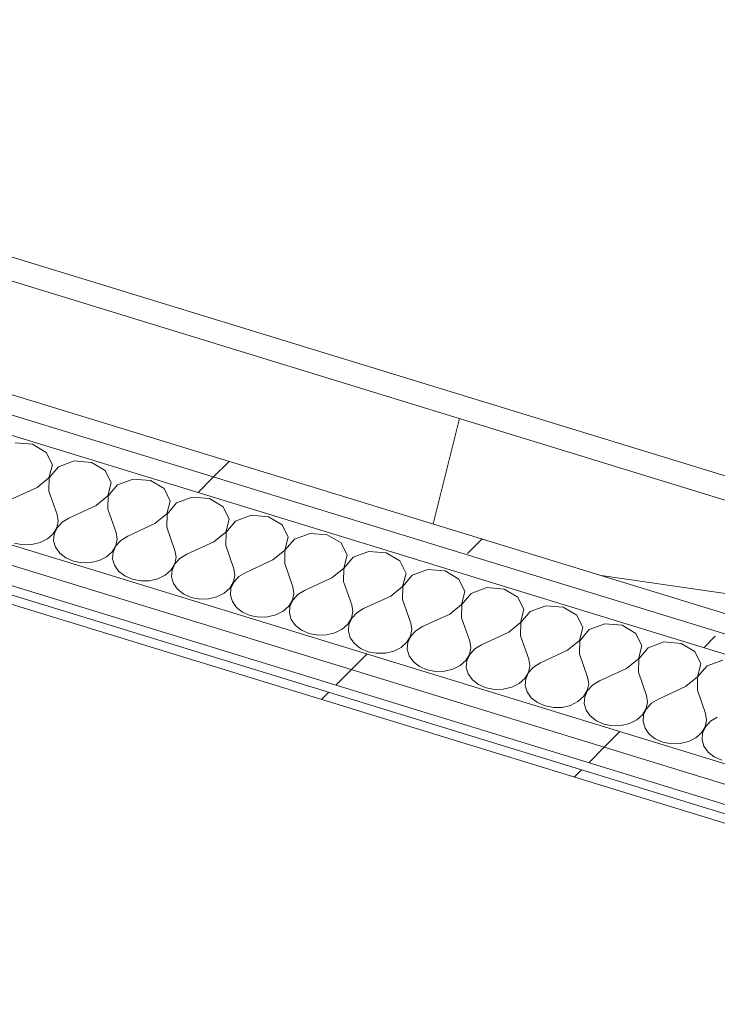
# Model space of a CAD drawing. Header units: millimetres. Extents: x -2220 to 52371, y -4077 to 6953.
# Tile 53 of 256: x 4163 to 4552, y -251 to 297. Entities that reach past the tile are written whole.
import ezdxf

# ---------------------------------------------------------------- set-up
doc = ezdxf.new("R2010")
doc.units = ezdxf.units.MM
doc.header["$MEASUREMENT"] = 0
doc.linetypes.add('Wipeout_Contour', pattern=[1000, 0, -1000])
doc.layers.add('Nuevo_08_E_Envans secs', color=7, linetype='Continuous')
doc.layers.add('Nuevo_09_EI_Mobiliari general', color=7, linetype='Continuous')
doc.layers.add('Nuevo_08_E_Envans secs_Pluma_Nº__1', color=7, linetype='Continuous', lineweight=5)
doc.layers.add('Nuevo_09_EI_Mobiliari general_Pluma_Nº__1', color=7, linetype='Continuous', lineweight=5)
for name, color, linetype, lineweight, true_color in [('Nuevo_08_E_Envans secs_Pluma_Nº__102', 7, 'Continuous', 5, 0xcccccc), ('Nuevo_08_E_Envans secs_Pluma_Nº__171', 171, 'Continuous', 13, 0xaaaaff), ('Nuevo_08_E_Envans secs_Pluma_Nº__177', 7, 'Continuous', 15, 0xf7e046)]:
    doc.layers.add(name, color=color, linetype=linetype, lineweight=lineweight, true_color=true_color)
pattern_1 = [(45, (0, 0), (-183.848, 183.848), [195, -65]), (45, (7e-14, 183.85), (-183.848, 183.848), [195, -65])]

# ---------------------------------------------------------------- blocks, each defined once
blk = doc.blocks.new('*X76')
at = {"layer": 'Nuevo_08_E_Envans secs_Pluma_Nº__102', "color": 254, "linetype": 'Continuous', "lineweight": 5, "true_color": 0xcccccc}
for p, q in [((4170.49, 60.91), (4160.88, 61.69)), ((4178.12, 56.4), (4170.49, 60.91)), ((4181.5, 49.51), (4178.12, 56.4)), ((4179.61, 42.29), (4181.5, 49.51)), ((4193.68, 51.63), (4184.96, 48.45)), ((4203.29, 50.85), (4193.68, 51.63)), ((4210.93, 46.33), (4203.29, 50.85)), ((4184.96, 48.45), (4179.75, 42.25)), ((4214.31, 39.44), (4210.93, 46.33)), ((4173.02, 36.91), (4179.61, 42.29)), ((4179.75, 42.25), (4179.58, 34.89)), ((4212.42, 32.22), (4214.31, 39.44)), ((4217.77, 38.38), (4212.55, 32.18)), ((4226.49, 41.56), (4217.77, 38.38)), ((4236.1, 40.78), (4226.49, 41.56)), ((4243.73, 36.27), (4236.1, 40.78)), ((4173.02, 36.91), (4157.89, 29.94)), ((4179.58, 34.89), (4184.13, 21.89)), ((4247.11, 29.37), (4243.73, 36.27)), ((4205.83, 26.84), (4212.42, 32.22)), ((4212.55, 32.18), (4212.39, 24.83)), ((4245.22, 22.16), (4247.11, 29.37)), ((4250.57, 28.31), (4245.36, 22.12)), ((4259.29, 31.49), (4250.57, 28.31)), ((4268.9, 30.71), (4259.29, 31.49)), ((4276.54, 26.2), (4268.9, 30.71)), ((4205.83, 26.84), (4190.69, 19.87)), ((4212.39, 24.83), (4216.94, 11.82)), ((4238.63, 16.77), (4245.22, 22.16)), ((4245.36, 22.12), (4245.19, 14.76)), ((4279.92, 19.31), (4276.54, 26.2)), ((4183.97, 14.53), (4184.72, 18.2)), ((4186.9, 17.53), (4184.1, 14.49)), ((4184.72, 18.2), (4184.13, 21.89)), ((4190.69, 19.87), (4186.9, 17.53)), ((4238.63, 16.77), (4223.5, 9.8)), ((4278.03, 12.09), (4279.92, 19.31)), ((4283.38, 18.24), (4278.16, 12.05)), ((4292.1, 21.42), (4283.38, 18.24)), ((4301.71, 20.64), (4292.1, 21.42)), ((4309.34, 16.13), (4301.71, 20.64)), ((4178.75, 8.33), (4181.93, 11.16)), ((4181.93, 11.16), (4183.97, 14.53)), ((4182.5, 10.98), (4182.21, 7.27)), ((4184.1, 14.49), (4182.5, 10.98)), ((4217.53, 8.13), (4216.94, 11.82)), ((4245.19, 14.76), (4249.74, 1.75)), ((4271.44, 6.71), (4278.03, 12.09)), ((4278.16, 12.05), (4278, 4.69)), ((4312.72, 9.24), (4309.34, 16.13)), ((4324.9, 11.36), (4316.18, 8.18)), ((4334.51, 10.58), (4324.9, 11.36)), ((4160.42, 5.94), (4165.16, 5.03)), ((4170.03, 5.15), (4174.68, 6.28)), ((4174.68, 6.28), (4178.75, 8.33)), ((4182.21, 7.27), (4183.27, 3.65)), ((4216.77, 4.46), (4217.53, 8.13)), ((4219.71, 7.46), (4216.91, 4.42)), ((4223.5, 9.8), (4219.71, 7.46)), ((4271.44, 6.71), (4256.3, -0.26)), ((4310.83, 2.02), (4312.72, 9.24)), ((4316.18, 8.18), (4310.96, 1.98)), ((4342.15, 6.06), (4334.51, 10.58)), ((4345.52, -0.83), (4342.15, 6.06)), ((4165.16, 5.03), (4170.03, 5.15)), ((4183.27, 3.65), (4185.59, 0.38)), ((4185.59, 0.38), (4189, -2.28)), ((4211.56, -1.73), (4214.73, 1.09)), ((4214.73, 1.09), (4216.77, 4.46)), ((4215.3, 0.91), (4215.02, -2.8)), ((4216.91, 4.42), (4215.3, 0.91)), ((4250.33, -1.94), (4249.74, 1.75)), ((4278, 4.69), (4282.55, -8.32)), ((4304.24, -3.36), (4310.83, 2.02)), ((4310.96, 1.98), (4310.8, -5.37)), ((4357.71, 1.29), (4348.99, -1.89)), ((4367.32, 0.51), (4357.71, 1.29)), ((4374.95, -4), (4367.32, 0.51)), ((4189, -2.28), (4193.23, -4.13)), ((4193.23, -4.13), (4197.96, -5.03)), ((4197.96, -5.03), (4202.84, -4.91)), ((4202.84, -4.91), (4207.49, -3.79)), ((4207.49, -3.79), (4211.56, -1.73)), ((4215.02, -2.8), (4216.08, -6.42)), ((4249.58, -5.61), (4250.33, -1.94)), ((4252.51, -2.61), (4249.71, -5.65)), ((4256.3, -0.26), (4252.51, -2.61)), ((4304.24, -3.36), (4289.11, -10.33)), ((4310.8, -5.37), (4315.35, -18.38)), ((4343.64, -8.04), (4345.52, -0.83)), ((4348.99, -1.89), (4343.77, -8.09)), ((4378.33, -10.9), (4374.95, -4)), ((4216.08, -6.42), (4218.4, -9.69)), ((4218.4, -9.69), (4221.8, -12.35)), ((4244.36, -11.8), (4247.54, -8.98)), ((4247.54, -8.98), (4249.58, -5.61)), ((4248.11, -9.15), (4247.82, -12.86)), ((4249.71, -5.65), (4248.11, -9.15)), ((4283.14, -12), (4282.55, -8.32)), ((4289.11, -10.33), (4285.32, -12.67)), ((4337.05, -13.43), (4343.64, -8.04)), ((4343.77, -8.09), (4343.61, -15.44)), ((4376.44, -18.11), (4378.33, -10.9)), ((4390.51, -8.78), (4381.79, -11.96)), ((4400.12, -9.56), (4390.51, -8.78)), ((4407.76, -14.07), (4400.12, -9.56)), ((4221.8, -12.35), (4226.03, -14.2)), ((4226.03, -14.2), (4230.77, -15.1)), ((4230.77, -15.1), (4235.64, -14.98)), ((4235.64, -14.98), (4240.29, -13.85)), ((4240.29, -13.85), (4244.36, -11.8)), ((4247.82, -12.86), (4248.88, -16.49)), ((4280.34, -19.05), (4282.38, -15.67)), ((4282.52, -15.71), (4280.91, -19.22)), ((4282.38, -15.67), (4283.14, -12)), ((4285.32, -12.67), (4282.52, -15.71)), ((4337.05, -13.43), (4321.91, -20.4)), ((4343.61, -15.44), (4348.16, -28.45)), ((4381.79, -11.96), (4376.57, -18.15)), ((4411.13, -20.96), (4407.76, -14.07)), ((4248.88, -16.49), (4251.2, -19.76)), ((4251.2, -19.76), (4254.61, -22.42)), ((4273.1, -23.92), (4277.16, -21.87)), ((4277.16, -21.87), (4280.34, -19.05)), ((4280.91, -19.22), (4280.63, -22.93)), ((4315.94, -22.07), (4315.35, -18.38)), ((4321.91, -20.4), (4318.12, -22.74)), ((4369.85, -23.5), (4376.44, -18.11)), ((4376.57, -18.15), (4376.41, -25.51)), ((4409.25, -28.18), (4411.13, -20.96)), ((4423.31, -18.84), (4414.6, -22.03)), ((4432.93, -19.63), (4423.31, -18.84)), ((4440.56, -24.14), (4432.93, -19.63)), ((4254.61, -22.42), (4258.84, -24.27)), ((4258.84, -24.27), (4263.57, -25.17)), ((4263.57, -25.17), (4268.45, -25.05)), ((4268.45, -25.05), (4273.1, -23.92)), ((4280.63, -22.93), (4281.69, -26.56)), ((4281.69, -26.56), (4284.01, -29.82)), ((4313.15, -29.11), (4315.19, -25.74)), ((4315.32, -25.78), (4313.72, -29.29)), ((4315.19, -25.74), (4315.94, -22.07)), ((4318.12, -22.74), (4315.32, -25.78)), ((4369.85, -23.5), (4354.72, -30.46)), ((4376.41, -25.51), (4380.96, -38.52)), ((4414.6, -22.03), (4409.38, -28.22)), ((4443.94, -31.03), (4440.56, -24.14)), ((4284.01, -29.82), (4287.41, -32.48)), ((4287.41, -32.48), (4291.64, -34.33)), ((4305.9, -33.99), (4309.97, -31.93)), ((4309.97, -31.93), (4313.15, -29.11)), ((4313.72, -29.29), (4313.43, -33)), ((4347.99, -35.81), (4348.75, -32.14)), ((4350.93, -32.81), (4348.13, -35.85)), ((4348.75, -32.14), (4348.16, -28.45)), ((4354.72, -30.46), (4350.93, -32.81)), ((4402.66, -33.56), (4409.25, -28.18)), ((4409.38, -28.22), (4409.22, -35.58)), ((4442.05, -38.25), (4443.94, -31.03)), ((4447.4, -32.09), (4442.18, -38.29)), ((4456.12, -28.91), (4447.4, -32.09)), ((4465.73, -29.69), (4456.12, -28.91)), ((4473.37, -34.2), (4465.73, -29.69)), ((4291.64, -34.33), (4296.38, -35.23)), ((4296.38, -35.23), (4301.25, -35.12)), ((4301.25, -35.12), (4305.9, -33.99)), ((4313.43, -33), (4314.49, -36.62)), ((4314.49, -36.62), (4316.81, -39.89)), ((4345.95, -39.18), (4347.99, -35.81)), ((4348.13, -35.85), (4346.52, -39.36)), ((4402.66, -33.56), (4387.52, -40.53)), ((4409.22, -35.58), (4413.76, -48.59)), ((4435.46, -43.63), (4442.05, -38.25)), ((4442.18, -38.29), (4442.02, -45.64)), ((4476.74, -41.1), (4473.37, -34.2)), ((4316.81, -39.89), (4320.22, -42.55)), ((4320.22, -42.55), (4324.45, -44.4)), ((4338.71, -44.05), (4342.77, -42)), ((4342.77, -42), (4345.95, -39.18)), ((4346.52, -39.36), (4346.24, -43.06)), ((4346.24, -43.06), (4347.3, -46.69)), ((4380.8, -45.88), (4381.55, -42.21)), ((4383.73, -42.87), (4380.93, -45.92)), ((4381.55, -42.21), (4380.96, -38.52)), ((4387.52, -40.53), (4383.73, -42.87)), ((4435.46, -43.63), (4420.33, -50.6)), ((4474.86, -48.31), (4476.74, -41.1)), ((4480.21, -42.16), (4474.99, -48.36)), ((4488.92, -38.98), (4480.21, -42.16)), ((4498.54, -39.76), (4488.92, -38.98)), ((4506.17, -44.27), (4498.54, -39.76)), ((4324.45, -44.4), (4329.18, -45.3)), ((4329.18, -45.3), (4334.06, -45.18)), ((4334.06, -45.18), (4338.71, -44.05)), ((4347.3, -46.69), (4349.62, -49.96)), ((4375.58, -52.07), (4378.76, -49.25)), ((4378.76, -49.25), (4380.8, -45.88)), ((4380.93, -45.92), (4379.33, -49.42)), ((4414.36, -52.27), (4413.76, -48.59)), ((4442.02, -45.64), (4446.57, -58.65)), ((4468.27, -53.7), (4474.86, -48.31)), ((4474.99, -48.36), (4474.83, -55.71)), ((4509.55, -51.17), (4506.17, -44.27)), ((4521.73, -49.05), (4513.01, -52.23)), ((4531.34, -49.83), (4521.73, -49.05)), ((4349.62, -49.96), (4353.02, -52.62)), ((4353.02, -52.62), (4357.25, -54.47)), ((4357.25, -54.47), (4361.98, -55.37)), ((4366.86, -55.25), (4371.51, -54.12)), ((4371.51, -54.12), (4375.58, -52.07)), ((4379.33, -49.42), (4379.04, -53.13)), ((4379.04, -53.13), (4380.1, -56.76)), ((4413.6, -55.94), (4414.36, -52.27)), ((4416.54, -52.94), (4413.74, -55.98)), ((4420.33, -50.6), (4416.54, -52.94)), ((4468.27, -53.7), (4453.13, -60.67)), ((4507.66, -58.38), (4509.55, -51.17)), ((4513.01, -52.23), (4507.79, -58.42)), ((4538.98, -54.34), (4531.34, -49.83)), ((4542.35, -61.23), (4538.98, -54.34)), ((4361.98, -55.37), (4366.86, -55.25)), ((4380.1, -56.76), (4382.42, -60.03)), ((4382.42, -60.03), (4385.82, -62.69)), ((4408.38, -62.14), (4411.56, -59.32)), ((4411.56, -59.32), (4413.6, -55.94)), ((4412.13, -59.49), (4411.85, -63.2)), ((4413.74, -55.98), (4412.13, -59.49)), ((4447.16, -62.34), (4446.57, -58.65)), ((4474.83, -55.71), (4479.37, -68.72)), ((4501.07, -63.77), (4507.66, -58.38)), ((4507.79, -58.42), (4507.63, -65.78)), ((4554.53, -59.11), (4545.82, -62.3)), ((4385.82, -62.69), (4390.06, -64.54)), ((4390.06, -64.54), (4394.79, -65.44)), ((4394.79, -65.44), (4399.67, -65.32)), ((4399.67, -65.32), (4404.32, -64.19)), ((4404.32, -64.19), (4408.38, -62.14)), ((4411.85, -63.2), (4412.91, -66.83)), ((4446.41, -66.01), (4447.16, -62.34)), ((4449.34, -63.01), (4446.54, -66.05)), ((4453.13, -60.67), (4449.34, -63.01)), ((4501.07, -63.77), (4485.94, -70.73)), ((4540.47, -68.45), (4542.35, -61.23)), ((4545.82, -62.3), (4540.6, -68.49)), ((4412.91, -66.83), (4415.23, -70.09)), ((4415.23, -70.09), (4418.63, -72.75)), ((4441.19, -72.2), (4444.36, -69.38)), ((4444.36, -69.38), (4446.41, -66.01)), ((4444.94, -69.56), (4444.65, -73.27)), ((4446.54, -66.05), (4444.94, -69.56)), ((4479.97, -72.41), (4479.37, -68.72)), ((4485.94, -70.73), (4482.15, -73.08)), ((4507.63, -65.78), (4512.18, -78.79)), ((4533.88, -73.83), (4540.47, -68.45)), ((4540.6, -68.49), (4540.44, -75.85)), ((4418.63, -72.75), (4422.86, -74.6)), ((4422.86, -74.6), (4427.59, -75.5)), ((4427.59, -75.5), (4432.47, -75.39)), ((4432.47, -75.39), (4437.12, -74.26)), ((4437.12, -74.26), (4441.19, -72.2)), ((4444.65, -73.27), (4445.71, -76.89)), ((4477.17, -79.45), (4479.21, -76.08)), ((4479.34, -76.12), (4477.74, -79.63)), ((4479.21, -76.08), (4479.97, -72.41)), ((4482.15, -73.08), (4479.34, -76.12)), ((4533.88, -73.83), (4518.74, -80.8)), ((4540.44, -75.85), (4544.98, -88.86)), ((4445.71, -76.89), (4448.03, -80.16)), ((4448.03, -80.16), (4451.43, -82.82)), ((4473.99, -82.27), (4477.17, -79.45)), ((4477.74, -79.63), (4477.46, -83.33)), ((4512.77, -82.47), (4512.18, -78.79)), ((4518.74, -80.8), (4514.95, -83.14)), ((4451.43, -82.82), (4455.66, -84.67)), ((4455.66, -84.67), (4460.4, -85.57)), ((4460.4, -85.57), (4465.28, -85.45)), ((4465.28, -85.45), (4469.93, -84.32)), ((4469.93, -84.32), (4473.99, -82.27)), ((4477.46, -83.33), (4478.51, -86.96)), ((4478.51, -86.96), (4480.83, -90.23)), ((4509.97, -89.52), (4512.02, -86.14)), ((4512.15, -86.19), (4510.55, -89.69)), ((4512.02, -86.14), (4512.77, -82.47)), ((4514.95, -83.14), (4512.15, -86.19)), ((4480.83, -90.23), (4484.24, -92.89)), ((4484.24, -92.89), (4488.47, -94.74)), ((4502.73, -94.39), (4506.8, -92.34)), ((4506.8, -92.34), (4509.97, -89.52)), ((4510.55, -89.69), (4510.26, -93.4)), ((4544.82, -96.21), (4545.58, -92.54)), ((4545.58, -92.54), (4544.98, -88.86)), ((4551.54, -90.87), (4547.76, -93.21)), ((4488.47, -94.74), (4493.2, -95.64)), ((4493.2, -95.64), (4498.08, -95.52)), ((4498.08, -95.52), (4502.73, -94.39)), ((4510.26, -93.4), (4511.32, -97.03)), ((4511.32, -97.03), (4513.64, -100.29)), ((4542.78, -99.59), (4544.82, -96.21)), ((4544.95, -96.25), (4543.35, -99.76)), ((4547.76, -93.21), (4544.95, -96.25)), ((4513.64, -100.29), (4517.04, -102.96)), ((4517.04, -102.96), (4521.27, -104.81)), ((4535.54, -104.46), (4539.6, -102.41)), ((4539.6, -102.41), (4542.78, -99.59)), ((4543.35, -99.76), (4543.07, -103.47)), ((4543.07, -103.47), (4544.12, -107.09)), ((4521.27, -104.81), (4526.01, -105.71)), ((4526.01, -105.71), (4530.89, -105.59)), ((4530.89, -105.59), (4535.54, -104.46)), ((4544.12, -107.09), (4546.44, -110.36)), ((4546.44, -110.36), (4549.85, -113.02)), ((4549.85, -113.02), (4554.08, -114.87))]:
    blk.add_line(p, q, dxfattribs=at)
blk = doc.blocks.new('Elem Sección_68_1')
at = {"layer": 'Nuevo_08_E_Envans secs', "lineweight": 0}
blk.add_blockref('*X76', (0, 0), dxfattribs=at)
at = {"color": 254, "linetype": 'Wipeout_Contour', "lineweight": 0, "ltscale": 16806.987749}
blk.add_wipeout([(3498.49, 207.62), (3493.32, 197.88), (4893.87, -231.92), (4899.03, -222.19)], dxfattribs=at).dxf.layer = 'Nuevo_08_E_Envans secs'
at = {"layer": 'Nuevo_08_E_Envans secs_Pluma_Nº__177', "linetype": 'Continuous', "lineweight": 15, "true_color": 0xf7e046}
h = blk.add_hatch(dxfattribs=at)
h.set_pattern_fill('Panellat_HPL_0001', color=53, style=0, pattern_type=2)
h.set_pattern_definition(pattern_1)
h.paths.add_polyline_path([(3498.49, 207.62), (3493.32, 197.88), (4893.87, -231.92), (4899.03, -222.19)])
at = {"color": 254, "linetype": 'Wipeout_Contour', "lineweight": 0, "ltscale": 16786.19087}
blk.add_wipeout([(3493.32, 197.88), (3488.16, 188.15), (4888.71, -241.66), (4893.87, -231.92)], dxfattribs=at).dxf.layer = 'Nuevo_08_E_Envans secs'
at = {"layer": 'Nuevo_08_E_Envans secs_Pluma_Nº__177', "linetype": 'Continuous', "lineweight": 15, "true_color": 0xf7e046}
h = blk.add_hatch(dxfattribs=at)
h.set_pattern_fill('Panellat_HPL_0001', color=53, style=0, pattern_type=2)
h.set_pattern_definition(pattern_1)
h.paths.add_polyline_path([(3493.32, 197.88), (3488.16, 188.15), (4888.71, -241.66), (4893.87, -231.92)])
at = {"color": 254, "linetype": 'Wipeout_Contour', "lineweight": 0, "ltscale": 16761.505306}
blk.add_wipeout([(4886.32, -246.16), (3485.78, 183.65), (3483.4, 179.16), (4883.94, -250.65)], dxfattribs=at).dxf.layer = 'Nuevo_08_E_Envans secs'
at = {"layer": 'Nuevo_08_E_Envans secs_Pluma_Nº__171', "linetype": 'Continuous', "lineweight": 13, "true_color": 0xaaaaff}
h = blk.add_hatch(dxfattribs=at)
h.set_pattern_fill('Panellat_HPL_0001', color=161, style=0, pattern_type=2)
h.set_pattern_definition(pattern_1)
h.paths.add_polyline_path([(4886.32, -246.16), (3485.78, 183.65), (3483.4, 179.16), (4883.94, -250.65)])
at = {"color": 254, "linetype": 'Wipeout_Contour', "lineweight": 0, "ltscale": 16963.366018}
blk.add_wipeout([(4937.14, -150.27), (3536.6, 279.54), (3531.44, 269.8), (4931.98, -160.01)], dxfattribs=at).dxf.layer = 'Nuevo_08_E_Envans secs'
at = {"layer": 'Nuevo_08_E_Envans secs_Pluma_Nº__177', "linetype": 'Continuous', "lineweight": 15, "true_color": 0xf7e046}
h = blk.add_hatch(dxfattribs=at)
h.set_pattern_fill('Panellat_HPL_0001', color=53, style=0, pattern_type=2)
h.set_pattern_definition(pattern_1)
h.paths.add_polyline_path([(4937.14, -150.27), (3536.6, 279.54), (3531.44, 269.8), (4931.98, -160.01)])
at = {"color": 254, "linetype": 'Wipeout_Contour', "lineweight": 0, "ltscale": 16941.903792}
blk.add_wipeout([(3531.44, 269.8), (3526.28, 260.06), (4926.82, -169.74), (4931.98, -160.01)], dxfattribs=at).dxf.layer = 'Nuevo_08_E_Envans secs'
at = {"layer": 'Nuevo_08_E_Envans secs_Pluma_Nº__177', "linetype": 'Continuous', "lineweight": 15, "true_color": 0xf7e046}
h = blk.add_hatch(dxfattribs=at)
h.set_pattern_fill('Panellat_HPL_0001', color=53, style=0, pattern_type=2)
h.set_pattern_definition(pattern_1)
h.paths.add_polyline_path([(3531.44, 269.8), (3526.28, 260.06), (4926.82, -169.74), (4931.98, -160.01)])
at = {"layer": 'Nuevo_08_E_Envans secs_Pluma_Nº__1', "color": 7, "linetype": 'Continuous', "lineweight": 5}
for p, q in [((3536.6, 279.54), (4937.14, -150.27)), ((3531.44, 269.8), (4931.98, -160.01)), ((3526.28, 260.06), (4926.82, -169.74)), ((3498.49, 207.62), (4899.03, -222.19)), ((3493.32, 197.88), (4893.87, -231.92)), ((3488.16, 188.15), (4888.71, -241.66)), ((3485.78, 183.65), (4886.32, -246.16)), ((3483.4, 179.16), (4883.94, -250.65))]:
    blk.add_line(p, q, dxfattribs=at)
blk = doc.blocks.new('Elem Sección_69_1')
at = {"layer": 'Nuevo_09_EI_Mobiliari general_Pluma_Nº__1', "color": 7, "linetype": 'Continuous', "lineweight": 5}
for p, q in [((5408.09, -218.18), (2455.66, 687.89)), ((5408.09, -231.65), (2455.66, 674.41))]:
    blk.add_line(p, q, dxfattribs=at)
blk = doc.blocks.new('Elem Sección_71_1')
at = {"layer": 'Nuevo_09_EI_Mobiliari general_Pluma_Nº__1', "color": 7, "linetype": 'Continuous', "lineweight": 5}
for p, q in [((4393.41, 16.6), (4408.09, 75.23)), ((4832.67, -62.17), (4486.91, -12.1)), ((4824.26, -99.69), (4832.67, -62.17)), ((4832.67, -62.17), (4838.61, -91.77)), ((4875.23, -131.27), (4889.9, -72.63)), ((4896.17, -74.55), (4881.49, -133.19)), ((4882.25, -133.42), (4896.92, -74.78)), ((4898.17, -75.17), (4883.5, -133.8)), ((4824.26, -99.69), (4725.91, -85.44)), ((4838.61, -91.77), (4840.51, -120.61)), ((4823.54, -107.31), (4773.61, -100.08)), ((4827.58, -116.64), (4824.26, -99.69)), ((4821.83, -114.63), (4823.54, -107.31)), ((4823.54, -107.31), (4825.01, -115.85)), ((4821.83, -114.63), (4820.3, -114.41)), ((4821.87, -114.89), (4821.83, -114.63))]:
    blk.add_line(p, q, dxfattribs=at)

msp = doc.modelspace()

# ---------------------------------------------------------------- block references
at = {"layer": 'Nuevo_08_E_Envans secs', "lineweight": 0}
msp.add_blockref('Elem Sección_68_1', (0, 0), dxfattribs=at)

# ---------------------------------------------------------------- next in the draw order: block references
at = {"layer": 'Nuevo_09_EI_Mobiliari general', "lineweight": 0}
for name in ['Elem Sección_69_1', 'Elem Sección_71_1']:
    msp.add_blockref(name, (0, 0), dxfattribs=at)

doc.saveas('drawing.dxf')
